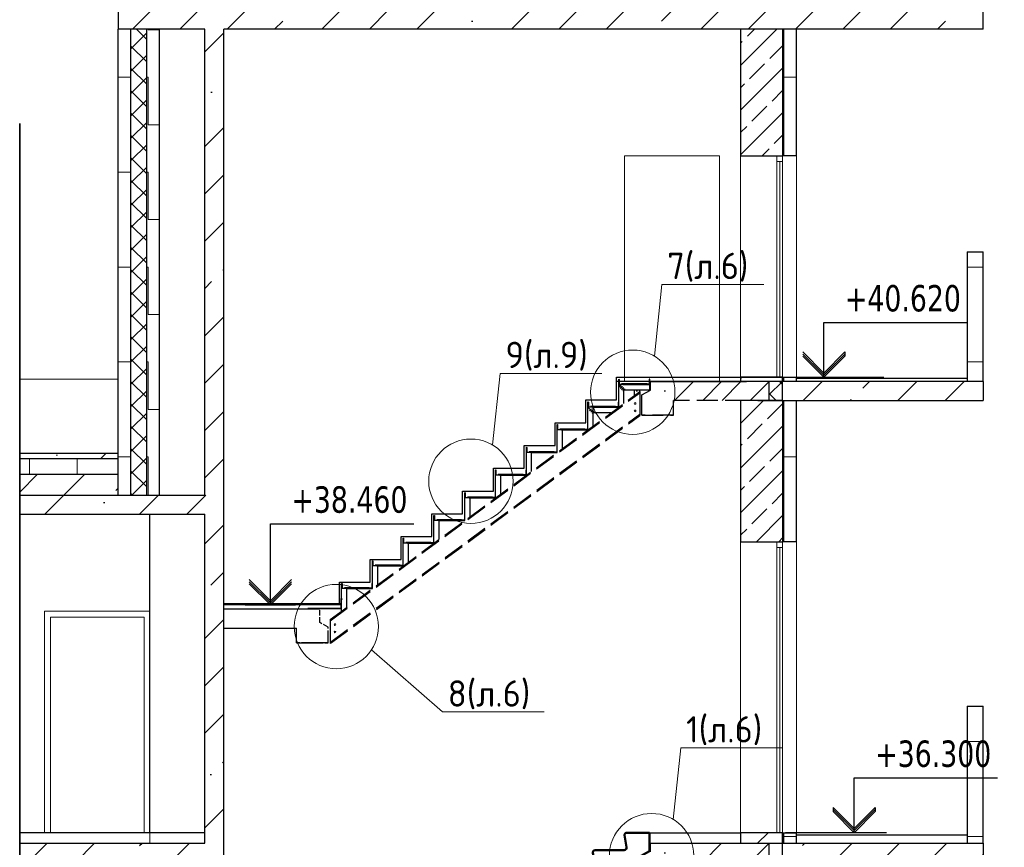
# Model space of a CAD drawing. Header units: millimetres. Extents: x 259029 to 2494469, y -731578 to -57567.
# Tile 24 of 252: x 350180 to 359518, y -633444 to -625596. Entities that reach past the tile are written whole.
import ezdxf
from ezdxf import colors
from ezdxf.entities.mleader import LeaderData, LeaderLine
from ezdxf.math import Vec2, Vec3

# ---------------------------------------------------------------- set-up
doc = ezdxf.new("R2010")
doc.units = ezdxf.units.MM
doc.linetypes.add('______2', pattern=[270, 200, -70])
for name, color, linetype, lineweight in [('1 Плита', 3, 'Continuous', 30), ('RAZMER', 100, 'Continuous', 15), ('Standard', 7, 'Continuous', 25), ('Общий01', 7, 'Continuous', 13), ('ПЛИТА', 152, 'Continuous', 35), ('РАЗРЕЗЫ', 10, 'Continuous', 60), ('Символы 0.20', 1, 'Continuous', 20), ('Стена', 7, 'Continuous', 50), ('Стена_ бетон не несущ.', 253, 'Continuous', 35), ('Стена_ бетон несущ.', 253, 'Continuous', 70)]:
    doc.layers.add(name, color=color, linetype=linetype, lineweight=lineweight)
doc.styles.add('TAHOMA', font='tahoma.ttf')
doc.styles.add('ГОСТ', font='GOST_Common.ttf')
pattern_1 = [(45, (-470712.6, -303740.7), (-449.0128, 449.0128), []), (45, (-470263.6, -303740.7), (-449.0128, 449.0128), [793.75, -158.75, 0, -158.75])]
pattern_2 = [(0, (347798.94, -681491.55), (450, 450), [450, -450]), (90, (347798.94, -681491.55), (-450, 450), [450, -450])]
pattern_3 = [(45, (-699.1, -212518.06), (-449.0128, 449.0128), []), (45, (-250.1, -212518.06), (-449.0128, 449.0128), [793.75, -158.75, 0, -158.75])]
pattern_4 = [(0, (347798.94, -681491.55), (450, 450), [450, -450]), (90, (347798.94, -681491.55), (-450, 450), [450, -450])]
pattern_5 = [(45, (346898.94, -682391.55), (-212.132, 212.132), []), (45, (346792.88, -682285.5), (-212.132, 212.132), [200, -70])]
pattern_6 = [(45, (346898.94, -682391.55), (-106.066, 106.066), []), (135, (346898.94, -682391.55), (-106.066, -106.066), [])]

# ---------------------------------------------------------------- blocks, each defined once
blk = doc.blocks.new('_None')
blk = doc.blocks.new('НОВЫЙ')
at = {"layer": 'Standard', "color": 5, "linetype": 'Continuous', "lineweight": 50, "transparency": 33554687}
for p, q in [((381795.4, -472257), (381776.2, -472145.8)), ((381795.8, -472121.9), (382011.4, -472121.7)), ((382011.4, -472121.9), (381835.3, -472121.9)), ((382011.4, -472121.9), (382011.4, -472297.6)), ((378952.4, -473979.3), (382011.4, -472297.6)), ((381495.4, -472422), (381476.2, -472310.8)), ((381495.8, -472286.9), (381770.9, -472286.9)), ((381195.8, -472451.9), (381470.9, -472451.9)), ((381195.4, -472587), (381176.2, -472475.8)), ((380895.4, -472752), (380876.2, -472640.8)), ((380895.8, -472616.9), (381170.9, -472616.9)), ((380595.4, -472917), (380576.2, -472805.8)), ((380595.8, -472781.9), (380870.9, -472781.9)), ((380295.4, -473082), (380276.2, -472970.8)), ((380295.8, -472946.9), (380570.9, -472946.9)), ((379995.8, -473111.9), (380270.9, -473111.9)), ((379995.4, -473247), (379976.2, -473135.8)), ((379695.4, -473412), (379676.2, -473300.8)), ((379695.8, -473276.9), (379970.9, -473276.9)), ((379395.4, -473577), (379376.2, -473465.8)), ((379395.8, -473441.9), (379670.9, -473441.9)), ((379095.4, -473742), (379076.2, -473630.8)), ((379095.8, -473606.9), (379370.9, -473606.9)), ((378894.8, -473771.9), (378894.9, -473836.7)), ((378894.8, -473771.9), (378894.8, -473947.6)), ((378894.8, -473771.9), (379070.9, -473771.9))]:
    blk.add_line(p, q, dxfattribs=at)
for centre, radius, start, end in [((381795.8, -472141.9), 20, 90, 191.30993), ((381770.9, -472261.9), 25, 270, 11.30993), ((381495.8, -472306.9), 20, 90, 191.30993), ((381195.8, -472471.9), 20, 90, 191.30993), ((381470.9, -472426.9), 25, 270, 11.30993), ((380895.8, -472636.9), 20, 90, 191.30993), ((381170.9, -472591.9), 25, 270, 11.30993), ((380595.8, -472801.9), 20, 90, 191.30993), ((380870.9, -472756.9), 25, 270, 11.30993), ((380570.9, -472921.9), 25, 270, 11.30993), ((380295.8, -472966.9), 20, 90, 191.30993), ((379995.8, -473131.9), 20, 90, 191.30993), ((380270.9, -473086.9), 25, 270, 11.30993), ((379695.8, -473296.9), 20, 90, 191.30993), ((379970.9, -473251.9), 25, 270, 11.30993), ((379395.8, -473461.9), 20, 90, 191.30993), ((379670.9, -473416.9), 25, 270, 11.30993), ((379370.9, -473581.9), 25, 270, 11.30993), ((379095.8, -473626.9), 20, 90, 191.30993), ((379070.9, -473746.9), 25, 270, 11.30993)]:
    blk.add_arc(centre, radius, start, end, dxfattribs=at)
at = {"layer": 'РАЗРЕЗЫ', "color": 5, "lineweight": 35}
for p, q in [((382011.4, -472297.6), (382011.4, -472121.9)), ((382011.4, -472297.6), (382011.4, -472297.6)), ((378894.8, -473947.6), (378894.8, -473771.9)), ((378952.4, -473979.3), (378894.8, -473947.6))]:
    blk.add_line(p, q, dxfattribs=at)
blk = doc.blocks.new('выаыв')
at = {"layer": 'Standard', "color": 7, "linetype": '______2', "lineweight": 30}
for p, q in [((483017, -472887), (483017, -472378)), ((486656, -473099), (486656, -472378)), ((482696, -473063), (483017, -472887)), ((482696, -473659), (482696, -473063)), ((483896, -473659), (483896, -473099)), ((486656, -473099), (483896, -473099)), ((482696, -473659), (482696, -473279)), ((483896, -473659), (482696, -473659)), ((483896, -473659), (482696, -473659)), ((482696, -473659), (483896, -473659)), ((483896, -473659), (482696, -473659))]:
    blk.add_line(p, q, dxfattribs=at)
at = {"layer": 'ПЛИТА', "color": 0, "lineweight": 30}
blk.add_line((483017, -472378), (486656, -472378), dxfattribs=at)

msp = doc.modelspace()

# ---------------------------------------------------------------- hatches: boundary and pattern name
at = {"layer": 'Standard', "linetype": 'Continuous', "lineweight": 13}
h = msp.add_hatch(dxfattribs=at)
h.set_pattern_fill('____', scale=450, style=0, pattern_type=2)
h.set_pattern_definition(pattern_4)
h.paths.add_polyline_path([(351115.6, -625685.6), (351115.6, -630105.6), (351235.6, -630105.6), (351235.6, -625685.6)], flags=0)
h = msp.add_hatch(dxfattribs=at)
h.set_pattern_fill('__________6', scale=100, style=0, pattern_type=2)
h.set_pattern_definition(pattern_6)
h.paths.add_polyline_path([(351235.6, -625685.6), (351235.6, -630105.6), (351385.6, -630105.6), (351385.6, -625685.6)], flags=0)
h = msp.add_hatch(dxfattribs=at)
h.set_pattern_fill('____', scale=450, style=0, pattern_type=2)
h.set_pattern_definition(pattern_4)
h.paths.add_polyline_path([(351385.6, -625685.6), (351385.6, -630105.6), (351505.6, -630105.6), (351505.6, -625685.6)], flags=0)
h = msp.add_hatch(dxfattribs=at)
h.set_pattern_fill('____', scale=450, style=0, pattern_type=2)
h.set_pattern_definition(pattern_4)
h.paths.add_polyline_path([(357545.6, -626885.6), (357545.6, -625685.6), (357425.6, -625685.6), (357425.6, -626885.6)], flags=0)
h = msp.add_hatch(dxfattribs=at)
h.set_pattern_fill('____', scale=450, style=0, pattern_type=2)
h.set_pattern_definition(pattern_4)
h.paths.add_polyline_path([(359165.6, -629025.6), (359315.6, -629025.6), (359315.6, -627795.6), (359165.6, -627795.6)], flags=0)
h = msp.add_hatch(dxfattribs=at)
h.set_pattern_fill('____', scale=450, style=0, pattern_type=2)
h.set_pattern_definition(pattern_4)
h.paths.add_polyline_path([(357545.6, -630545.6), (357545.6, -629205.6), (357425.6, -629205.6), (357425.6, -630545.6)], flags=0)
h = msp.add_hatch(dxfattribs=at)
h.set_pattern_fill('____', scale=225, style=0, pattern_type=2)
h.set_pattern_definition([(0, (347348.94, -681941.55), (225, 225), [225, -225]), (90, (347348.94, -681941.55), (-225, 225), [225, -225])])
h.paths.add_polyline_path([(350180.4, -629755.6), (350180.4, -629905.6), (351115.6, -629905.6), (351115.6, -629755.6)])
h = msp.add_hatch(dxfattribs=at)
h.set_pattern_fill('____', scale=450, style=0, pattern_type=2)
h.set_pattern_definition(pattern_2)
h.paths.add_polyline_path([(359165.6, -633405.6), (359315.6, -633405.6), (359315.6, -632105.6), (359165.6, -632105.6)], flags=0)
h = msp.add_hatch(dxfattribs=at)
h.set_pattern_fill('____', scale=450, style=0, pattern_type=2)
h.set_pattern_definition(pattern_2)
h.paths.add_polyline_path([(357545.6, -633405.6), (357545.6, -633305.6), (357425.6, -633305.6), (357425.6, -633405.6)], flags=0)
at = {"layer": 'РАЗРЕЗЫ', "lineweight": 35}
h = msp.add_hatch(dxfattribs=at)
h.set_pattern_fill('ANSI31', color=256)
h.set_pattern_definition([(45, (-459.4604, -138009.17), (-2.24506403, 2.24506403), [])])
h.paths.add_polyline_path([(353233.3, -631085, 0.56136), (353226.4, -631089.2, 0.56136), (353233.3, -631093.4)])
h.paths.add_polyline_path([(353235.9, -631089.2, 0.280935), (353233.3, -631085), (353233.3, -631093.4, 0.280935)])
at = {"layer": 'Стена_ бетон несущ.', "linetype": 'Continuous', "lineweight": 25}
h = msp.add_hatch(dxfattribs=at)
h.set_pattern_fill('ANSI35', scale=100, style=0)
h.set_pattern_definition(pattern_3)
h.paths.add_polyline_path([(352115.6, -630105.6), (352115.6, -625685.6), (359315.6, -625685.6), (359315.6, -625505.6), (351115.6, -625505.6), (351115.6, -625685.6), (351935.6, -625685.6), (351935.6, -630105.6)])
at = {"layer": 'Стена_ бетон несущ.', "linetype": 'Continuous', "lineweight": 13}
h = msp.add_hatch(dxfattribs=at)
h.set_pattern_fill('__________7', color=9, scale=100, style=0, pattern_type=2)
h.set_pattern_definition(pattern_5)
h.paths.add_polyline_path([(357415.6, -626885.6), (357415.6, -625685.6), (357015.6, -625685.6), (357015.6, -626885.6)], flags=0)
at = {"layer": 'Стена_ бетон несущ.', "linetype": 'Continuous', "lineweight": 25}
h = msp.add_hatch(dxfattribs=at)
h.set_pattern_fill('ANSI35', scale=100, style=0)
h.set_pattern_definition([(45, (-470712.6, -296060.7), (-449.0128, 449.0128), []), (45, (-470263.6, -296060.7), (-449.0128, 449.0128), [793.75, -158.75, 0, -158.75])])
h.paths.add_polyline_path([(355915.6, -629205.6), (357285.7, -629205.6), (357285.7, -629025.6), (355915.6, -629025.6)])
h = msp.add_hatch(dxfattribs=at)
h.set_pattern_fill('ANSI35', scale=100, style=0)
h.set_pattern_definition([(45, (-470447, -296060.7), (-449.0128, 449.0128), []), (45, (-469998, -296060.7), (-449.0128, 449.0128), [793.75, -158.75, 0, -158.75])])
h.paths.add_polyline_path([(356181.2, -629205.6), (357551.3, -629205.6), (357551.3, -629025.6), (356181.2, -629025.6)])
h = msp.add_hatch(dxfattribs=at)
h.set_pattern_fill('ANSI35', scale=100, style=0)
h.set_pattern_definition([(45, (-470447, -296060.7), (-449.0128, 449.0128), []), (45, (-469998, -296060.7), (-449.0128, 449.0128), [793.75, -158.75, 0, -158.75])])
h.paths.add_polyline_path([(356181.2, -629205.6), (357551.3, -629205.6), (357551.3, -629025.6), (356181.2, -629025.6)])
at = {"layer": 'Стена_ бетон несущ.', "linetype": 'Continuous', "lineweight": 13}
h = msp.add_hatch(dxfattribs=at)
h.set_pattern_fill('__________7', color=9, scale=100, style=0, pattern_type=2)
h.set_pattern_definition(pattern_5)
h.paths.add_polyline_path([(357015.6, -629025.6), (357415.6, -629025.6), (357415.6, -628985.6), (357015.6, -628985.6)], flags=0)
h = msp.add_hatch(dxfattribs=at)
h.set_pattern_fill('__________6', scale=100, style=0, pattern_type=2)
h.set_pattern_definition(pattern_6)
h.paths.add_polyline_path([(357285.7, -629205.6), (357415.6, -629205.6), (357415.6, -629025.6), (357285.7, -629025.6)], flags=0)
at = {"layer": 'Стена_ бетон несущ.', "linetype": 'Continuous', "lineweight": 25}
h = msp.add_hatch(dxfattribs=at)
h.set_pattern_fill('ANSI35', scale=100, style=0)
h.set_pattern_definition(pattern_3)
h.paths.add_polyline_path([(357415.6, -629025.6), (357415.6, -629205.6), (359315.6, -629205.6), (359315.6, -629025.6)])
at = {"layer": 'Стена_ бетон несущ.', "linetype": 'Continuous', "lineweight": 13}
h = msp.add_hatch(dxfattribs=at)
h.set_pattern_fill('__________7', color=9, scale=100, style=0, pattern_type=2)
h.set_pattern_definition(pattern_5)
h.paths.add_polyline_path([(357415.6, -630545.6), (357415.6, -629205.6), (357015.6, -629205.6), (357015.6, -630545.6)], flags=0)
h = msp.add_hatch(dxfattribs=at)
h.set_pattern_fill('ANSI35', scale=100, style=0)
h.set_pattern_definition(pattern_1)
h.paths.add_polyline_path([(350180.4, -629705.6), (350180.4, -629755.6), (351115.6, -629755.6), (351115.6, -629705.6)])
h = msp.add_hatch(dxfattribs=at)
h.set_pattern_fill('ANSI35', scale=100, style=0)
h.set_pattern_definition(pattern_1)
h.paths.add_polyline_path([(350180.4, -629905.6), (350180.4, -630105.6), (351115.6, -630105.6), (351115.6, -629905.6)])
at = {"layer": 'Стена_ бетон несущ.', "linetype": 'Continuous', "lineweight": 25}
h = msp.add_hatch(dxfattribs=at)
h.set_pattern_fill('ANSI35', scale=100, style=0)
h.set_pattern_definition(pattern_1)
h.paths.add_polyline_path([(350180.4, -630105.6), (350180.4, -630285.6), (352115.6, -630285.6), (352115.6, -630105.6)])
h = msp.add_hatch(dxfattribs=at)
h.set_pattern_fill('ANSI35', scale=100, style=0)
h.set_pattern_definition(pattern_1)
h.paths.add_polyline_path([(352115.6, -633405.6), (352115.6, -630285.6), (351935.6, -630285.6), (351935.6, -633405.6)])
at = {"layer": 'Стена_ бетон несущ.', "linetype": 'Continuous', "lineweight": 13}
h = msp.add_hatch(dxfattribs=at)
h.set_pattern_fill('ANSI35', color=9, scale=100, style=0)
h.set_pattern_definition(pattern_1)
h.paths.add_polyline_path([(357015.6, -633405.6), (357415.6, -633405.6), (357415.6, -633305.6), (357015.6, -633305.6)], flags=0)
at = {"layer": 'Стена_ бетон несущ.', "linetype": 'Continuous', "lineweight": 25}
h = msp.add_hatch(dxfattribs=at)
h.set_pattern_fill('ANSI35', scale=100, style=0)
h.set_pattern_definition(pattern_1)
h.paths.add_polyline_path([(350180.4, -633405.6), (350180.4, -633585.6), (352115.6, -633585.6), (352115.6, -633405.6)])
h = msp.add_hatch(dxfattribs=at)
h.set_pattern_fill('ANSI35', scale=100, style=0)
h.set_pattern_definition([(45, (-470447, -300440.7), (-449.0128, 449.0128), []), (45, (-469998, -300440.7), (-449.0128, 449.0128), [793.75, -158.75, 0, -158.75])])
h.paths.add_polyline_path([(356181.2, -633585.6), (357551.3, -633585.6), (357551.3, -633405.6), (356181.2, -633405.6)])
h = msp.add_hatch(dxfattribs=at)
h.set_pattern_fill('ANSI35', scale=100, style=0)
h.set_pattern_definition(pattern_1)
h.paths.add_polyline_path([(357415.6, -633405.6), (357415.6, -633585.6), (359315.6, -633585.6), (359315.6, -633405.6)])

# ---------------------------------------------------------------- linework, layer by layer
at = {"color": 0}
for p, q in [((357415.6, -628985.6), (358373.9, -628985.6)), ((357442.6, -633304.6), (358400.9, -633304.6))]:
    msp.add_line(p, q, dxfattribs=at)
at = {"color": 3, "linetype": 'Continuous'}
for p, q in [((355863.4, -629077.6), (355883.7, -629057.3)), ((355875.9, -629090.1), (355896.2, -629069.8)), ((355888.4, -629102.6), (355908.7, -629082.3)), ((355900.9, -629115.1), (355921.2, -629094.8)), ((355583.9, -629305.1), (355604.2, -629284.8)), ((355596.4, -629317.6), (355616.7, -629297.3)), ((355608.9, -629330.1), (355629.2, -629309.8))]:
    msp.add_line(p, q, dxfattribs=at)
at = {"color": 3, "linetype": 'Continuous', "lineweight": 30}
for points in [[(356131, -629048.6), (355886.8, -629048.6), (355886.8, -629051.6), (356131, -629051.6), (356131, -629048.6)], [(356123.7, -629048.6), (355886.8, -629048.6), (355886.8, -629051.6), (356123.7, -629051.6), (356123.7, -629048.6)], [(355831.7, -629263.6), (355594.8, -629263.6), (355594.8, -629266.6), (355831.7, -629266.6), (355831.7, -629263.6)], [(355539.7, -629478.6), (355302.8, -629478.6), (355302.8, -629481.6), (355539.7, -629481.6), (355539.7, -629478.6)], [(355247.7, -629693.6), (355010.8, -629693.6), (355010.8, -629696.6), (355247.7, -629696.6), (355247.7, -629693.6)], [(354955.7, -629908.6), (354718.8, -629908.6), (354718.8, -629911.6), (354955.7, -629911.6), (354955.7, -629908.6)], [(354663.7, -630123.6), (354426.8, -630123.6), (354426.8, -630126.6), (354663.7, -630126.6), (354663.7, -630123.6)], [(354371.7, -630338.6), (354134.8, -630338.6), (354134.8, -630341.6), (354371.7, -630341.6), (354371.7, -630338.6)], [(354079.7, -630553.6), (353842.8, -630553.6), (353842.8, -630556.6), (354079.7, -630556.6), (354079.7, -630553.6)], [(353788, -630768.6), (353551.1, -630768.6), (353551.1, -630771.6), (353788, -630771.6), (353788, -630768.6)], [(353496, -630983.6), (353259.1, -630983.6), (353259.1, -630986.6), (353496, -630986.6), (353496, -630983.6)]]:
    msp.add_lwpolyline(points, dxfattribs=at)
at = {"layer": '1 Плита', "color": 2, "linetype": 'Continuous', "lineweight": 30}
for points in [[(355872.1, -629051.6), (355908.8, -629051.6, -0.414214), (355911.1, -629053.9), (355911.1, -629055.6), (355861.1, -629055.6), (355861.1, -629005.6), (355862.8, -629005.6, -0.414214), (355865.1, -629007.9), (355865.1, -629044.6, 0.414214)], [(355872.1, -629051.6), (355908.8, -629051.6, -0.414214), (355911.1, -629053.9), (355911.1, -629055.6), (355861.1, -629055.6), (355861.1, -629005.6), (355862.8, -629005.6, -0.414214), (355865.1, -629007.9), (355865.1, -629044.6, 0.414214)], [(355872.1, -629051.6), (355908.8, -629051.6, -0.414214), (355911.1, -629053.9), (355911.1, -629055.6), (355861.1, -629055.6), (355861.1, -629005.6), (355862.8, -629005.6, -0.414214), (355865.1, -629007.9), (355865.1, -629044.6, 0.414214)], [(355872.1, -629051.6), (355908.8, -629051.6, -0.414214), (355911.1, -629053.9), (355911.1, -629055.6), (355861.1, -629055.6), (355861.1, -629005.6), (355862.8, -629005.6, -0.414214), (355865.1, -629007.9), (355865.1, -629044.6, 0.414214)], [(356142.1, -629051.6), (356105.4, -629051.6, 0.414214), (356103.1, -629053.9), (356103.1, -629055.6), (356153.1, -629055.6), (356153.1, -629005.6), (356151.4, -629005.6, 0.414214), (356149.1, -629007.9), (356149.1, -629044.6, -0.414214)], [(356145.3, -629051.6), (356108.6, -629051.6, 0.414214), (356106.3, -629053.9), (356106.3, -629055.6), (356156.3, -629055.6), (356156.3, -629005.6), (356154.6, -629005.6, 0.414214), (356152.3, -629007.9), (356152.3, -629044.6, -0.414214)], [(355580.1, -629266.6), (355616.8, -629266.6, -0.414214), (355619.1, -629268.9), (355619.1, -629270.6), (355569.1, -629270.6), (355569.1, -629220.6), (355570.8, -629220.6, -0.414214), (355573.1, -629222.9), (355573.1, -629259.6, 0.414214)], [(355580.1, -629266.6), (355616.8, -629266.6, -0.414214), (355619.1, -629268.9), (355619.1, -629270.6), (355569.1, -629270.6), (355569.1, -629220.6), (355570.8, -629220.6, -0.414214), (355573.1, -629222.9), (355573.1, -629259.6, 0.414214)], [(355850.1, -629266.6), (355813.4, -629266.6, 0.414214), (355811.1, -629268.9), (355811.1, -629270.6), (355861.1, -629270.6), (355861.1, -629220.6), (355859.4, -629220.6, 0.414214), (355857.1, -629222.9), (355857.1, -629259.6, -0.414214)], [(355288.1, -629481.6), (355324.8, -629481.6, -0.414214), (355327.1, -629483.9), (355327.1, -629485.6), (355277.1, -629485.6), (355277.1, -629435.6), (355278.8, -629435.6, -0.414214), (355281.1, -629437.9), (355281.1, -629474.6, 0.414214)], [(355288.1, -629481.6), (355324.8, -629481.6, -0.414214), (355327.1, -629483.9), (355327.1, -629485.6), (355277.1, -629485.6), (355277.1, -629435.6), (355278.8, -629435.6, -0.414214), (355281.1, -629437.9), (355281.1, -629474.6, 0.414214)], [(355558.1, -629481.6), (355521.4, -629481.6, 0.414214), (355519.1, -629483.9), (355519.1, -629485.6), (355569.1, -629485.6), (355569.1, -629435.6), (355567.4, -629435.6, 0.414214), (355565.1, -629437.9), (355565.1, -629474.6, -0.414214)], [(354996.1, -629696.6), (355032.8, -629696.6, -0.414214), (355035.1, -629698.9), (355035.1, -629700.6), (354985.1, -629700.6), (354985.1, -629650.6), (354986.8, -629650.6, -0.414214), (354989.1, -629652.9), (354989.1, -629689.6, 0.414214)], [(354996.1, -629696.6), (355032.8, -629696.6, -0.414214), (355035.1, -629698.9), (355035.1, -629700.6), (354985.1, -629700.6), (354985.1, -629650.6), (354986.8, -629650.6, -0.414214), (354989.1, -629652.9), (354989.1, -629689.6, 0.414214)], [(355266.1, -629696.6), (355229.4, -629696.6, 0.414214), (355227.1, -629698.9), (355227.1, -629700.6), (355277.1, -629700.6), (355277.1, -629650.6), (355275.4, -629650.6, 0.414214), (355273.1, -629652.9), (355273.1, -629689.6, -0.414214)], [(354704.1, -629911.6), (354740.8, -629911.6, -0.414214), (354743.1, -629913.9), (354743.1, -629915.6), (354693.1, -629915.6), (354693.1, -629865.6), (354694.8, -629865.6, -0.414214), (354697.1, -629867.9), (354697.1, -629904.6, 0.414214)], [(354704.1, -629911.6), (354740.8, -629911.6, -0.414214), (354743.1, -629913.9), (354743.1, -629915.6), (354693.1, -629915.6), (354693.1, -629865.6), (354694.8, -629865.6, -0.414214), (354697.1, -629867.9), (354697.1, -629904.6, 0.414214)], [(354974.1, -629911.6), (354937.4, -629911.6, 0.414214), (354935.1, -629913.9), (354935.1, -629915.6), (354985.1, -629915.6), (354985.1, -629865.6), (354983.4, -629865.6, 0.414214), (354981.1, -629867.9), (354981.1, -629904.6, -0.414214)], [(354412.1, -630126.6), (354448.8, -630126.6, -0.414214), (354451.1, -630128.9), (354451.1, -630130.6), (354401.1, -630130.6), (354401.1, -630080.6), (354402.8, -630080.6, -0.414214), (354405.1, -630082.9), (354405.1, -630119.6, 0.414214)], [(354412.1, -630126.6), (354448.8, -630126.6, -0.414214), (354451.1, -630128.9), (354451.1, -630130.6), (354401.1, -630130.6), (354401.1, -630080.6), (354402.8, -630080.6, -0.414214), (354405.1, -630082.9), (354405.1, -630119.6, 0.414214)], [(354682.1, -630126.6), (354645.4, -630126.6, 0.414214), (354643.1, -630128.9), (354643.1, -630130.6), (354693.1, -630130.6), (354693.1, -630080.6), (354691.4, -630080.6, 0.414214), (354689.1, -630082.9), (354689.1, -630119.6, -0.414214)], [(354120.1, -630341.6), (354156.8, -630341.6, -0.414214), (354159.1, -630343.9), (354159.1, -630345.6), (354109.1, -630345.6), (354109.1, -630295.6), (354110.8, -630295.6, -0.414214), (354113.1, -630297.9), (354113.1, -630334.6, 0.414214)], [(354120.1, -630341.6), (354156.8, -630341.6, -0.414214), (354159.1, -630343.9), (354159.1, -630345.6), (354109.1, -630345.6), (354109.1, -630295.6), (354110.8, -630295.6, -0.414214), (354113.1, -630297.9), (354113.1, -630334.6, 0.414214)], [(354390.1, -630341.6), (354353.4, -630341.6, 0.414214), (354351.1, -630343.9), (354351.1, -630345.6), (354401.1, -630345.6), (354401.1, -630295.6), (354399.4, -630295.6, 0.414214), (354397.1, -630297.9), (354397.1, -630334.6, -0.414214)], [(353828.1, -630556.6), (353864.8, -630556.6, -0.414214), (353867.1, -630558.9), (353867.1, -630560.6), (353817.1, -630560.6), (353817.1, -630510.6), (353818.8, -630510.6, -0.414214), (353821.1, -630512.9), (353821.1, -630549.6, 0.414214)], [(353828.1, -630556.6), (353864.8, -630556.6, -0.414214), (353867.1, -630558.9), (353867.1, -630560.6), (353817.1, -630560.6), (353817.1, -630510.6), (353818.8, -630510.6, -0.414214), (353821.1, -630512.9), (353821.1, -630549.6, 0.414214)], [(354098.1, -630556.6), (354061.4, -630556.6, 0.414214), (354059.1, -630558.9), (354059.1, -630560.6), (354109.1, -630560.6), (354109.1, -630510.6), (354107.4, -630510.6, 0.414214), (354105.1, -630512.9), (354105.1, -630549.6, -0.414214)], [(353536.3, -630771.6), (353573, -630771.6, -0.414214), (353575.3, -630773.9), (353575.3, -630775.6), (353525.3, -630775.6), (353525.3, -630725.6), (353527, -630725.6, -0.414214), (353529.3, -630727.9), (353529.3, -630764.6, 0.414214)], [(353536.3, -630771.6), (353573, -630771.6, -0.414214), (353575.3, -630773.9), (353575.3, -630775.6), (353525.3, -630775.6), (353525.3, -630725.6), (353527, -630725.6, -0.414214), (353529.3, -630727.9), (353529.3, -630764.6, 0.414214)], [(353806.3, -630771.6), (353769.6, -630771.6, 0.414214), (353767.3, -630773.9), (353767.3, -630775.6), (353817.3, -630775.6), (353817.3, -630725.6), (353815.6, -630725.6, 0.414214), (353813.3, -630727.9), (353813.3, -630764.6, -0.414214)], [(353244.3, -630986.6), (353281, -630986.6, -0.414214), (353283.3, -630988.9), (353283.3, -630990.6), (353233.3, -630990.6), (353233.3, -630940.6), (353235, -630940.6, -0.414214), (353237.3, -630942.9), (353237.3, -630979.6, 0.414214)], [(353244.3, -630986.6), (353281, -630986.6, -0.414214), (353283.3, -630988.9), (353283.3, -630990.6), (353233.3, -630990.6), (353233.3, -630940.6), (353235, -630940.6, -0.414214), (353237.3, -630942.9), (353237.3, -630979.6, 0.414214)], [(353514.3, -630986.6), (353477.6, -630986.6, 0.414214), (353475.3, -630988.9), (353475.3, -630990.6), (353525.3, -630990.6), (353525.3, -630940.6), (353523.6, -630940.6, 0.414214), (353521.3, -630942.9), (353521.3, -630979.6, -0.414214)]]:
    msp.add_lwpolyline(points, format="xyb", close=True, dxfattribs=at)
at = {"layer": 'RAZMER'}
for centre in [(356016.7, -629234.9, 0), (356016.7, -629304.9, 0), (353170.2, -631331.6, 0), (353170.2, -631401.6, 0)]:
    msp.add_circle(centre, 8, dxfattribs=at)
at = {"layer": 'Standard', "color": 7, "linetype": 'Continuous', "lineweight": 25}
for p, q in [((351935.6, -630105.6), (351935.6, -625685.6)), ((352115.6, -630285.6), (352115.6, -625685.6)), ((357806.2, -628986.6), (357806.2, -628466.6)), ((357806.2, -628466.6), (359166.2, -628466.6)), ((357606.2, -628746.6), (357806.2, -628946.6)), ((357806.2, -628946.6), (358006.2, -628746.6)), ((358006.2, -628746.6), (358006.2, -628766.6)), ((357806.2, -628966.6), (357606.2, -628766.6)), ((357806.2, -628986.6), (357606.2, -628786.6)), ((358006.2, -628766.6), (357806.2, -628966.6)), ((358006.2, -628786.6), (357806.2, -628986.6)), ((358006.2, -628766.6), (358006.2, -628786.6)), ((357415.6, -629205.6), (357415.6, -629025.6)), ((352115.6, -631405.6), (352115.6, -630105.6)), ((351935.6, -633405.6), (351935.6, -630285.6)), ((352557.5, -631145.6), (352557.5, -630375.6)), ((352557.5, -630375.6), (353917.5, -630375.6)), ((352357.5, -630905.6), (352557.5, -631105.6)), ((352557.5, -631105.6), (352757.5, -630905.6)), ((352557.5, -631125.6), (352357.5, -630925.6)), ((352557.5, -631145.6), (352357.5, -630945.6)), ((352757.5, -630925.6), (352557.5, -631125.6)), ((352757.5, -630945.6), (352557.5, -631145.6)), ((352317.5, -631134.6), (352797.5, -631134.6)), ((352317.5, -631134.6), (352797.5, -631134.6)), ((352317.5, -631145.6), (352797.5, -631145.6)), ((352115.6, -636885.6), (352115.6, -631362.8)), ((352115.6, -636885.6), (352115.6, -631362.8)), ((352115.6, -633585.6), (352115.6, -631555.6)), ((358094.2, -633305.6), (358094.2, -632785.6)), ((358094.2, -632785.6), (359454.2, -632785.6)), ((357894.2, -633065.6), (358094.2, -633265.6)), ((357894.2, -633065.6), (357894.2, -633085.6)), ((358094.2, -633285.6), (357894.2, -633085.6)), ((357894.2, -633085.6), (357894.2, -633105.6)), ((358094.2, -633305.6), (357894.2, -633105.6)), ((358094.2, -633265.6), (358294.2, -633065.6)), ((358294.2, -633085.6), (358094.2, -633285.6)), ((358294.2, -633105.6), (358094.2, -633305.6)), ((358294.2, -633065.6), (358294.2, -633085.6)), ((358294.2, -633085.6), (358294.2, -633105.6)), ((352115.6, -634955.6), (352115.6, -633405.6)), ((352115.6, -634955.6), (352115.6, -633405.6)), ((357415.6, -633585.6), (357415.6, -633405.6))]:
    msp.add_line(p, q, dxfattribs=at)
at = {"layer": 'Standard', "color": 7, "linetype": 'Continuous', "lineweight": 13}
for p, q in [((357359.6, -626885.6), (357359.6, -626941.6)), ((357415.6, -626941.6), (357415.6, -626885.6)), ((357359.6, -626941.6), (357415.6, -626941.6)), ((357359.6, -626941.6), (357359.6, -628985.6)), ((357387.6, -628984.6), (357387.6, -626941.6)), ((357415.6, -628985.6), (357415.6, -626941.6)), ((357359.6, -630545.6), (357359.6, -630601.6)), ((357359.6, -630545.6), (357359.6, -630601.6)), ((357359.6, -630601.6), (357359.6, -633305.6)), ((357359.6, -630601.6), (357415.6, -630601.6)), ((357359.6, -630601.6), (357415.6, -630601.6)), ((357387.6, -633304.6), (357387.6, -630601.6)), ((357415.6, -630601.6), (357415.6, -630545.6)), ((357415.6, -630601.6), (357415.6, -630545.6)), ((357415.6, -633305.6), (357415.6, -630601.6)), ((351359.6, -631261.6), (350471.6, -631261.6)), ((350471.6, -631261.6), (350471.6, -633305.6)), ((351359.6, -633305.6), (351359.6, -631261.6))]:
    msp.add_line(p, q, dxfattribs=at)
at = {"layer": 'Standard', "color": 7, "linetype": '______2', "lineweight": 30}
for p, q in [((356162, -629107.4), (356162, -629025.6)), ((356081.8, -629151.6), (356162, -629107.4)), ((356081.8, -629345.6), (356081.8, -629151.6)), ((356381.8, -629345.6), (356381.8, -629205.6)), ((357071.8, -629205.6), (356381.8, -629205.6)), ((356381.8, -629345.6), (356381.8, -629205.6)), ((357071.8, -629205.6), (356381.8, -629205.6)), ((356081.8, -629345.6), (356081.8, -629250.6)), ((356081.8, -629345.6), (356081.8, -629250.6)), ((356381.8, -629345.6), (356081.8, -629345.6)), ((356381.8, -629345.6), (356081.8, -629345.6)), ((356081.8, -629345.6), (356381.8, -629345.6)), ((356381.8, -629345.6), (356081.8, -629345.6)), ((356381.8, -629345.6), (356081.8, -629345.6)), ((356381.8, -629345.6), (356081.8, -629345.6)), ((356081.8, -629345.6), (356381.8, -629345.6)), ((356381.8, -629345.6), (356081.8, -629345.6)), ((352115.6, -631364.6), (352115.6, -631184.6)), ((352115.6, -631364.6), (352805.6, -631364.6)), ((352805.6, -631504.6), (352805.6, -631364.6)), ((353105.6, -631504.6), (353105.6, -631409.6)), ((352805.6, -631504.6), (353105.6, -631504.6)), ((352805.6, -631504.6), (353105.6, -631504.6)), ((353105.6, -631504.6), (352805.6, -631504.6)), ((352805.6, -631504.6), (353105.6, -631504.6)), ((356162, -633487.4), (356162, -633405.6))]:
    msp.add_line(p, q, dxfattribs=at)
at = {"layer": 'Standard', "color": 253, "linetype": '______2', "lineweight": 30, "true_color": 0xababab}
for p, q in [((353125.6, -631284.8), (356061.8, -629122.9)), ((353125.6, -631295.6), (356061.8, -629133.7)), ((353126.7, -631497.3), (356061.8, -629336.2)), ((353127.7, -631509), (356061.8, -629348.6))]:
    msp.add_line(p, q, dxfattribs=at)
at = {"layer": 'Общий01', "color": 7, "linetype": 'Continuous', "lineweight": 25}
for p, q in [((357545.6, -628995.6), (359165.6, -628995.6)), ((357545.6, -628995.6), (359165.6, -628995.6)), ((357181.6, -629205.6), (359315.6, -629205.6)), ((350180.4, -629705.6), (351115.6, -629705.6)), ((350180.4, -629755.6), (351115.6, -629755.6)), ((350180.4, -629905.6), (351115.6, -629905.6)), ((350180.4, -630105.6), (351935.6, -630105.6)), ((350180.4, -630285.6), (351935.6, -630285.6)), ((351935.6, -633305.6), (350180.4, -633305.6)), ((356152, -633305.6), (357015.6, -633305.6)), ((357545.6, -633325.6), (359165.6, -633325.6)), ((350180.4, -633405.6), (351935.6, -633405.6)), ((356161.1, -633405.6), (359315.6, -633405.6))]:
    msp.add_line(p, q, dxfattribs=at)
at = {"layer": 'ПЛИТА', "color": 0}
msp.add_line((350180.4, -626580), (350180.4, -654000.6), dxfattribs=at)
at = {"layer": 'ПЛИТА', "color": 0, "lineweight": 30}
for p, q in [((356161.1, -629025.6), (357071.8, -629025.6)), ((356162, -629025.6), (357071.8, -629025.6)), ((352115.6, -631364.6), (352805.6, -631364.6)), ((356162, -633405.6), (357071.8, -633405.6))]:
    msp.add_line(p, q, dxfattribs=at)
at = {"layer": 'ПЛИТА', "color": 0, "lineweight": 0}
msp.add_line((356152, -633355.6), (356152, -633305.6), dxfattribs=at)
at = {"layer": 'РАЗРЕЗЫ', "color": 3, "lineweight": 30}
for p, q in [((355861.1, -629270.6), (355861.1, -629015.6)), ((355861.1, -629270.6), (355861.1, -629015.6)), ((355903.1, -629055.6), (356131.3, -629055.6)), ((355903.1, -629055.6), (356153.1, -629055.6)), ((355911.1, -629233.8), (355911.1, -629105.6)), ((355911.1, -629233.8), (355911.1, -629105.6)), ((355911.1, -629105.6), (356156.3, -629105.6)), ((356011.8, -629159.7), (356011.8, -629105.6)), ((356011.8, -629159.7), (356011.8, -629105.6)), ((356061.8, -629122.9), (356061.8, -629105.6)), ((356061.8, -629122.9), (356061.8, -629105.6)), ((356156.3, -629105.6), (356156.3, -629055.6)), ((355569.1, -629485.6), (355569.1, -629230.6)), ((355569.1, -629485.6), (355569.1, -629230.6)), ((355569.1, -629485.6), (355569.1, -629230.6)), ((355611.1, -629270.6), (355861.1, -629270.6)), ((355619.1, -629448.8), (355619.1, -629270.6)), ((355619.1, -629448.8), (355619.1, -629320.6)), ((355619.1, -629448.8), (355619.1, -629320.6)), ((355619.1, -629320.6), (355786.9, -629320.6)), ((355277.1, -629700.6), (355277.1, -629445.6)), ((355319.1, -629485.6), (355569.1, -629485.6)), ((355327.1, -629663.8), (355327.1, -629485.6)), ((354985.1, -629915.6), (354985.1, -629660.6)), ((355027.1, -629700.6), (355277.1, -629700.6)), ((355035.1, -629878.8), (355035.1, -629700.6)), ((354693.1, -630130.6), (354693.1, -629875.6)), ((354735.1, -629915.6), (354985.1, -629915.6)), ((354743.1, -630093.8), (354743.1, -629915.6)), ((354401.1, -630345.6), (354401.1, -630090.6)), ((354443.1, -630130.6), (354693.1, -630130.6)), ((354451.1, -630308.8), (354451.1, -630130.6)), ((354109.1, -630560.6), (354109.1, -630305.6)), ((354151.1, -630345.6), (354401.1, -630345.6)), ((354159.1, -630523.8), (354159.1, -630345.6)), ((353817.1, -630775.6), (353817.1, -630520.6)), ((353859.1, -630560.6), (354109.1, -630560.6)), ((353867.1, -630738.8), (353867.1, -630560.6)), ((353525.3, -630990.5), (353525.3, -630735.6)), ((353567.3, -630775.6), (353817.3, -630775.6)), ((353575.3, -630953.6), (353575.3, -630775.6)), ((353233.3, -631205.5), (353233.3, -630950.6)), ((353275.3, -630990.6), (353525.3, -630990.6)), ((353283.3, -631168.6), (353283.3, -630990.6))]:
    msp.add_line(p, q, dxfattribs=at)
at = {"layer": 'РАЗРЕЗЫ', "color": 2, "lineweight": -2}
for p, q in [((359315.6, -629025.6), (356161.1, -629025.6)), ((355861.1, -629055.6), (355911.1, -629105.6)), ((355569.1, -629270.6), (355619.1, -629320.6))]:
    msp.add_line(p, q, dxfattribs=at)
at = {"layer": 'РАЗРЕЗЫ', "color": 2, "lineweight": 30}
for p, q in [((356061.8, -629122.9), (356061.8, -629348.6)), ((353125.6, -631284.8), (353125.6, -631510.5)), ((353125.6, -631328.6), (353125.6, -631440.9))]:
    msp.add_line(p, q, dxfattribs=at)
at = {"layer": 'РАЗРЕЗЫ', "color": 1, "lineweight": 30}
msp.add_lwpolyline([(353213.6, -631145.6), (353213.6, -630929.6), (353505.3, -630929.6), (353505.3, -630713.6), (353797.1, -630713.6), (353797.1, -630497.6), (354089.1, -630497.6), (354089.1, -630281.6), (354381.1, -630281.6), (354381.1, -630065.6), (354673.1, -630065.6), (354673.1, -629849.6), (354965.1, -629849.6), (354965.1, -629633.6), (355257.1, -629633.6), (355257.1, -629417.6), (355549.1, -629417.6), (355549.1, -629201.6), (355841.1, -629201.6), (355841.1, -628985.6), (355841.1, -628985.6)], dxfattribs=at)
at = {"layer": 'РАЗРЕЗЫ', "color": 2, "lineweight": -2}
msp.add_lwpolyline([(355841.1, -628985.6), (357415.6, -628985.6), (357415.6, -629025.6), (355841.1, -629025.6)], close=True, dxfattribs=at)
at = {"layer": 'РАЗРЕЗЫ', "color": 2, "lineweight": 35}
msp.add_lwpolyline([(352912.1, -631178), (353227.9, -631178), (353227.9, -631092.7)], dxfattribs=at)
msp.add_circle((353231.1, -631089.2), 4.75, dxfattribs=at)
at = {"layer": 'Символы 0.20'}
for centre in [(355993.9, -629128.3), (354459.8, -629972), (353183.1, -631350.2), (356173, -633522.6)]:
    msp.add_circle(centre, 400, dxfattribs=at)
at = {"layer": 'Стена', "color": 7, "linetype": 'Continuous', "lineweight": 25}
for p, q in [((351115.6, -625505.6), (351115.6, -625685.6)), ((359315.6, -625685.6), (359315.6, -625505.6)), ((351935.6, -625685.6), (351115.6, -625685.6)), ((359315.6, -625685.6), (352115.6, -625685.6)), ((353215.6, -631134.6), (352115.6, -631134.6)), ((353215.6, -631134.6), (352115.6, -631134.6)), ((353233.3, -631134.6), (352115.6, -631134.6)), ((353233.3, -631145.6), (352115.6, -631145.6))]:
    msp.add_line(p, q, dxfattribs=at)
at = {"layer": 'Стена', "color": 34, "linetype": 'Continuous', "lineweight": 25}
for p, q in [((357425.6, -626885.6), (357425.6, -625685.6)), ((357545.6, -626885.6), (357545.6, -625685.6)), ((357545.6, -626885.6), (357415.6, -626885.6)), ((359165.6, -627795.6), (359315.6, -627795.6)), ((359165.6, -627795.6), (359165.6, -629025.6)), ((359315.6, -629025.6), (359315.6, -627795.6)), ((357415.6, -628985.6), (357545.6, -628985.6)), ((357425.6, -629025.6), (357425.6, -628985.6)), ((357545.6, -629025.6), (357545.6, -628985.6)), ((357425.6, -630545.6), (357425.6, -629205.6)), ((357545.6, -630545.6), (357545.6, -629205.6)), ((357545.6, -630545.6), (357415.6, -630545.6)), ((357545.6, -630545.6), (357415.6, -630545.6)), ((359165.6, -632105.6), (359315.6, -632105.6)), ((359165.6, -632105.6), (359165.6, -633405.6)), ((359315.6, -633405.6), (359315.6, -632105.6)), ((357415.6, -633305.6), (357545.6, -633305.6)), ((357425.6, -633405.6), (357425.6, -633305.6)), ((357545.6, -633405.6), (357545.6, -633305.6))]:
    msp.add_line(p, q, dxfattribs=at)
at = {"layer": 'Стена', "color": 7, "linetype": 'Continuous', "lineweight": 13}
for p, q in [((356815.6, -626885.6), (355915.6, -626885.6)), ((355915.6, -626885.6), (355915.6, -629025.6)), ((356815.6, -629025.6), (356815.6, -626885.6))]:
    msp.add_line(p, q, dxfattribs=at)
at = {"layer": 'Стена', "color": 34, "linetype": 'Continuous', "lineweight": 13}
for p, q in [((357545.6, -628985.6), (357545.6, -626885.6)), ((357545.6, -633305.6), (357545.6, -630545.6))]:
    msp.add_line(p, q, dxfattribs=at)
at = {"layer": 'Стена_ бетон не несущ.', "color": 45, "linetype": 'Continuous', "lineweight": 25}
for p, q in [((351115.6, -630105.6), (351115.6, -625685.6)), ((351235.6, -630105.6), (351235.6, -625685.6)), ((351235.6, -630105.6), (351235.6, -625685.6)), ((351385.6, -630105.6), (351385.6, -625685.6)), ((351385.6, -630105.6), (351385.6, -625685.6)), ((351505.6, -630105.6), (351505.6, -625685.6)), ((351415.6, -633305.6), (351415.6, -630285.6))]:
    msp.add_line(p, q, dxfattribs=at)
at = {"layer": 'Стена_ бетон не несущ.', "color": 7, "linetype": 'Continuous', "lineweight": 13}
for p, q in [((351415.6, -631205.6), (350415.6, -631205.6)), ((350415.6, -631205.6), (350415.6, -633305.6)), ((351415.6, -633405.6), (351415.6, -631205.6))]:
    msp.add_line(p, q, dxfattribs=at)
at = {"layer": 'Стена_ бетон несущ.', "color": 9, "linetype": 'Continuous', "lineweight": 25}
for p, q in [((357415.6, -625685.6), (357015.6, -625685.6)), ((357015.6, -625685.6), (357015.6, -626885.6)), ((357415.6, -625685.6), (357415.6, -626885.6)), ((357015.6, -626885.6), (357415.6, -626885.6)), ((357415.6, -628985.6), (357015.6, -628985.6)), ((357015.6, -628985.6), (357015.6, -629025.6)), ((357415.6, -629025.6), (357415.6, -628985.6)), ((357415.6, -629205.6), (357015.6, -629205.6)), ((357415.6, -629205.6), (357015.6, -629205.6)), ((357015.6, -629205.6), (357015.6, -630545.6)), ((357015.6, -629205.6), (357015.6, -629465.6)), ((357415.6, -629205.6), (357415.6, -630545.6)), ((357015.6, -630545.6), (357415.6, -630545.6)), ((357015.6, -630545.6), (357415.6, -630545.6)), ((357015.6, -633305.6), (357015.6, -633405.6)), ((357415.6, -633305.6), (357015.6, -633305.6)), ((357015.6, -633305.6), (357015.6, -633405.6)), ((357415.6, -633405.6), (357415.6, -633305.6))]:
    msp.add_line(p, q, dxfattribs=at)
at = {"layer": 'Стена_ бетон несущ.', "color": 9, "linetype": 'Continuous', "lineweight": 13}
for p, q in [((357015.6, -626885.6), (357015.6, -628985.6)), ((350180.4, -629005.6), (351115.6, -629005.6)), ((357015.6, -630545.6), (357015.6, -633305.6))]:
    msp.add_line(p, q, dxfattribs=at)
at = {"layer": 'Стена_ бетон несущ.', "color": 7, "linetype": 'Continuous', "lineweight": 25}
for p, q in [((357285.7, -629025.6), (357285.7, -629205.6)), ((357285.7, -629025.6), (357285.7, -629205.6)), ((357285.7, -629025.6), (357285.7, -629205.6)), ((357415.6, -629205.6), (357415.6, -629025.6)), ((359315.6, -629025.6), (359315.6, -629205.6)), ((357285.7, -633405.6), (357285.7, -633585.6)), ((357415.6, -633585.6), (357415.6, -633405.6)), ((359315.6, -633405.6), (359315.6, -633585.6))]:
    msp.add_line(p, q, dxfattribs=at)

# ---------------------------------------------------------------- block references
at = {"layer": 'РАЗРЕЗЫ', "color": 2, "lineweight": -2, "xscale": -0.25, "yscale": 0.25, "zscale": 0.25}
msp.add_blockref('выаыв', (473779.7, -513090), dxfattribs=at)
at = {"layer": 'РАЗРЕЗЫ', "color": 2, "lineweight": -2}
msp.add_blockref('НОВЫЙ', (-25859.4, -161183.9), dxfattribs=at)

# ---------------------------------------------------------------- texts
at = {"layer": 'Standard', "color": 7, "linetype": 'Continuous', "lineweight": 25, "char_height": 250, "attachment_point": 7, "style": 'TAHOMA'}
for s, insert, width in [('{\\W0.86;+40.620}', (358006.2, -628366.6), 1028.162), ('{\\W0.86;+38.460}', (352757.5, -630275.6), 1183.813), ('{\\W0.86;+36.300}', (358294.2, -632685.6), 1028.162)]:
    msp.add_mtext(s, dxfattribs=dict(at, insert=insert, width=width))

# ---------------------------------------------------------------- leaders
at = {"layer": 'Символы 0.20'}
ml = msp.add_multileader_mtext('Standard', dxfattribs=at)
ml.set_content('7(л.6)', color=256, style='ГОСТ')
ml.set_leader_properties(color=256, linetype='ByLayer', lineweight=-1)
ml.set_arrow_properties(name='NONE')
ml.build(insert=Vec2(0, 0))
ml.multileader.update_dxf_attribs({"text_left_attachment_type": 6, "text_right_attachment_type": 6, "dogleg_length": 0.25, "arrow_head_size": 200, "scale": 100})
ctx = ml.context
ctx.base_point, ctx.scale, ctx.char_height, ctx.arrow_head_size, ctx.landing_gap_size, ctx.plane_origin = Vec3(356295.7, -628105.4), 100, 250, 200, 25, Vec3(357509.8, -630239.9)
ctx.left_attachment, ctx.right_attachment = 6, 6
notes = []
notes.append((ctx, [(0, (1, 1, 0), (356270.7, -628105.4), (1, 0), 25, [(0, [(356198.9, -628784.8)], 0, [])])]))
ctx.mtext.insert, ctx.mtext.width, ctx.mtext.flow_direction = Vec3(356320.7, -627805.4), 792.21, 5
ml = msp.add_multileader_mtext('Standard', dxfattribs=at)
ml.set_content('9(л.9)', color=256, style='ГОСТ')
ml.set_leader_properties(color=256, linetype='ByLayer', lineweight=-1)
ml.set_arrow_properties(name='NONE')
ml.build(insert=Vec2(0, 0))
ml.multileader.update_dxf_attribs({"text_left_attachment_type": 6, "text_right_attachment_type": 6, "dogleg_length": 0.25, "arrow_head_size": 200, "scale": 100})
ctx = ml.context
ctx.base_point, ctx.scale, ctx.char_height, ctx.arrow_head_size, ctx.landing_gap_size, ctx.plane_origin = Vec3(354761.6, -628949.1), 100, 250, 200, 25, Vec3(355975.7, -631083.6)
ctx.left_attachment, ctx.right_attachment = 6, 6
notes.append((ctx, [(0, (1, 1, 0), (354736.6, -628949.1), (1, 0), 25, [(0, [(354664.8, -629628.5)], 0, [])])]))
ctx.mtext.insert, ctx.mtext.width, ctx.mtext.flow_direction = Vec3(354786.6, -628649.1), 792.21, 5
ml = msp.add_multileader_mtext('Standard', dxfattribs=at)
ml.set_content('8(л.6)', color=256, style='ГОСТ')
ml.set_leader_properties(color=256, linetype='ByLayer', lineweight=-1)
ml.set_arrow_properties(name='NONE')
ml.build(insert=Vec2(0, 0))
ml.multileader.update_dxf_attribs({"text_left_attachment_type": 6, "text_right_attachment_type": 6, "dogleg_length": 0.25, "arrow_head_size": 200, "scale": 100})
ctx = ml.context
ctx.base_point, ctx.scale, ctx.char_height, ctx.arrow_head_size, ctx.landing_gap_size, ctx.plane_origin = Vec3(354214.7, -632160), 100, 250, 200, 25, Vec3(354699, -632461.8)
ctx.left_attachment, ctx.right_attachment = 6, 6
notes.append((ctx, [(0, (1, 1, 0), (354189.7, -632160), (1, 0), 25, [(0, [(353515.9, -631572.1)], 0, [])])]))
ctx.mtext.insert, ctx.mtext.width, ctx.mtext.defined_height, ctx.mtext.flow_direction = Vec3(354239.7, -631860), 1094.387, 742.8, 5
ml = msp.add_multileader_mtext('Standard', dxfattribs=at)
ml.set_content('1(л.6)', color=256, style='ГОСТ')
ml.set_leader_properties(color=256, linetype='ByLayer', lineweight=-1)
ml.set_arrow_properties(name='NONE')
ml.build(insert=Vec2(0, 0))
ml.multileader.update_dxf_attribs({"text_left_attachment_type": 6, "text_right_attachment_type": 6, "dogleg_length": 0.25, "arrow_head_size": 200, "scale": 100})
ctx = ml.context
ctx.base_point, ctx.scale, ctx.char_height, ctx.arrow_head_size, ctx.landing_gap_size, ctx.plane_origin = Vec3(356474.8, -632499.8), 100, 250, 200, 25, Vec3(357688.9, -634634.2)
ctx.left_attachment, ctx.right_attachment = 6, 6
notes.append((ctx, [(0, (1, 1, 0), (356449.8, -632499.8), (1, 0), 25, [(0, [(356378, -633179.1)], 0, [])])]))
ctx.mtext.insert, ctx.mtext.width, ctx.mtext.flow_direction = Vec3(356499.8, -632199.8), 792.21, 5
for ctx, leaders in notes:
    for number, flags, end, landing, length, lines in leaders:
        leader = LeaderData()
        leader.index, (leader.has_last_leader_line, leader.has_dogleg_vector, leader.attachment_direction) = number, flags
        leader.last_leader_point, leader.dogleg_vector, leader.dogleg_length = Vec3(end), Vec3(landing), length
        for number, points, colour, breaks in lines:
            line = LeaderLine()
            line.index, line.vertices, line.color, line.breaks = number, Vec3.list(points), colors.encode_raw_color(colour), breaks
            leader.lines.append(line)
        ctx.leaders.append(leader)

doc.saveas('drawing.dxf')
